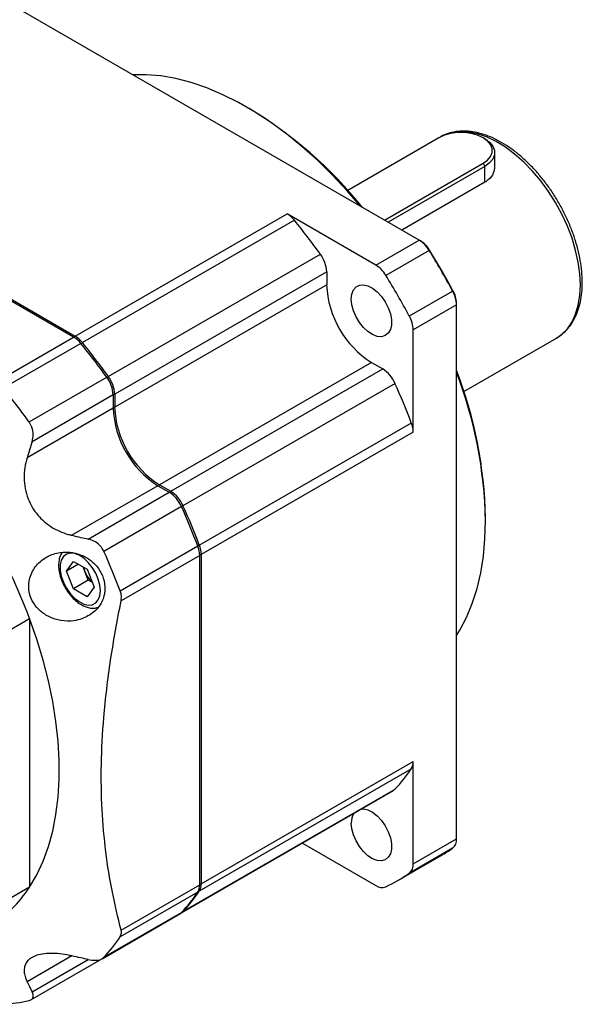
# Model space of a CAD drawing. Header units: millimetres. Extents: x 2079 to 3472, y 254 to 1156.
# Tile 4 of 7: x 2533 to 2639, y 515 to 701. Entities that reach past the tile are written whole.
import ezdxf

# ---------------------------------------------------------------- set-up
doc = ezdxf.new("R2010")
doc.units = ezdxf.units.MM
doc.layers.add('1轮廓实线层', color=7, linetype='Continuous')

msp = doc.modelspace()

# ---------------------------------------------------------------- linework, layer by layer
at = {"layer": '1轮廓实线层', "color": 0, "linetype": 'Continuous', "lineweight": 30}
for p, q in [((2608.27, 659.58), (2520.63, 710.17)), ((2576.05, 684.51), (2575.6, 684.77)), ((2612.02, 678.96), (2594.75, 668.99)), ((2612.28, 679.1), (2612.26, 679.09)), ((2620.74, 678.76), (2620.4, 678.96)), ((2622.61, 673.34), (2622.61, 676.15)), ((2601.73, 663.35), (2620.39, 674.13)), ((2620.39, 674.13), (2620.73, 673.54)), ((2542.82, 641.2), (2488.78, 672.39)), ((2489.06, 672.55), (2543.1, 641.36)), ((2620.73, 673.54), (2602.41, 662.96)), ((2620.73, 670.54), (2620.73, 673.54)), ((2620.73, 670.54), (2605.01, 661.46)), ((2543.1, 641.36), (2583.26, 664.54)), ((2600.06, 654.85), (2583.26, 664.54)), ((2584.65, 663.33), (2544.49, 640.14)), ((2600.06, 654.85), (2608.27, 659.58)), ((2608.55, 659.42), (2608.27, 659.58)), ((2549.39, 633.74), (2589.56, 656.93)), ((2610.17, 657.63), (2601.97, 652.89)), ((2610.17, 657.63), (2610.26, 657.66)), ((2590.76, 653.56), (2550.6, 630.37)), ((2590.76, 653.56), (2590.76, 651.08)), ((2590.76, 651.08), (2550.6, 627.9)), ((2606.42, 645.19), (2614.62, 649.92)), ((2614.62, 649.92), (2614.7, 649.98)), ((2615.36, 647.29), (2615.36, 647.62)), ((2615.36, 647.29), (2607.16, 642.56)), ((2615.36, 546.1), (2615.36, 647.29)), ((2607.16, 623.16), (2607.16, 642.56)), ((2527.92, 632.59), (2542.82, 641.2)), ((2542.96, 641.11), (2543.1, 641.36)), ((2544.24, 639.93), (2544.49, 640.14)), ((2616.76, 630.88), (2634.28, 641)), ((2544.2, 639.98), (2529.5, 631.49)), ((2599.25, 636.38), (2559.08, 613.2)), ((2599.25, 636.38), (2601.39, 635.15)), ((2561.23, 611.96), (2601.39, 635.15)), ((2534.39, 625.1), (2549.1, 633.59)), ((2549.13, 633.54), (2549.39, 633.74)), ((2603.71, 632.42), (2563.54, 609.23)), ((2550.31, 630.22), (2534.95, 621.36)), ((2550.3, 630.37), (2550.6, 630.37)), ((2550.31, 630.22), (2550.31, 627.74)), ((2550.6, 630.37), (2550.6, 627.9)), ((2550.31, 627.74), (2534.01, 618.33)), ((2550.31, 627.9), (2550.6, 627.9)), ((2566.63, 601.78), (2606.8, 624.97)), ((2607.16, 623.16), (2566.99, 599.97)), ((2558.8, 613.03), (2542.5, 603.62)), ((2558.8, 613.03), (2560.95, 611.78)), ((2558.94, 612.95), (2559.08, 613.2)), ((2559.08, 613.2), (2561.23, 611.96)), ((2545.6, 602.92), (2560.95, 611.78)), ((2561.08, 611.71), (2561.23, 611.96)), ((2563.26, 609.06), (2548.56, 600.57)), ((2563.24, 609.11), (2563.54, 609.23)), ((2620.85, 606.39), (2620.85, 606.92)), ((2551.64, 593.13), (2566.35, 601.62)), ((2566.33, 601.68), (2566.63, 601.78)), ((2566.71, 599.81), (2551.81, 591.21)), ((2566.71, 599.97), (2566.99, 599.97)), ((2566.71, 537.41), (2566.71, 599.81)), ((2566.99, 599.97), (2566.99, 537.57)), ((2541.47, 596.83), (2542.78, 598.69)), ((2543.73, 598.14), (2541.47, 596.83)), ((2542.78, 598.69), (2545.39, 597.18)), ((2544.95, 596.78), (2544.62, 597.62)), ((2545.39, 597.18), (2546.69, 593.81)), ((2542.78, 593.46), (2541.47, 596.83)), ((2545.6, 595.1), (2544.95, 596.78)), ((2545.6, 595.1), (2542.78, 593.46)), ((2545.39, 591.96), (2542.78, 593.46)), ((2546.69, 593.81), (2545.39, 591.96)), ((2546.37, 594.66), (2545.6, 595.1)), ((2524.29, 582), (2534.47, 587.87)), ((2534.47, 587.87), (2534.47, 536.94)), ((2566.99, 537.57), (2607.16, 560.76)), ((2607.16, 541.36), (2607.16, 560.76)), ((2606.8, 559.37), (2566.63, 536.18)), ((2563.23, 532.05), (2603.39, 555.24)), ((2563.54, 532.3), (2603.71, 555.49)), ((2549.77, 524.28), (2589.93, 547.46)), ((2590, 547.5), (2589.93, 547.46)), ((2586.16, 545.29), (2600.06, 537.26)), ((2607.16, 541.36), (2615.36, 546.1)), ((2614.62, 544.32), (2606.42, 539.59)), ((2604.24, 538.21), (2612.44, 542.95)), ((2551.81, 528.81), (2566.71, 537.41)), ((2566.71, 537.57), (2566.99, 537.57)), ((2534.47, 536.94), (2524.29, 531.06)), ((2566.35, 536.02), (2551.64, 527.53)), ((2566.47, 536.23), (2566.63, 536.18)), ((2548.2, 523.38), (2562.95, 531.89)), ((2548.56, 523.65), (2563.26, 532.14)), ((2563.44, 532.33), (2563.54, 532.3)), ((2542.47, 523.9), (2534.01, 519.02)), ((2534.73, 515.6), (2549.48, 524.11)), ((2534.95, 517.08), (2545.6, 523.23)), ((2549.54, 524.15), (2549.48, 524.11)), ((2549.86, 524.34), (2549.67, 524.23))]:
    msp.add_line(p, q, dxfattribs=at)
at = {"layer": '1轮廓实线层', "color": 0, "linetype": 'Continuous', "lineweight": 30, "flags": 128}
for points in [[(2597.19, 665.98), (2594.64, 668.93), (2591.86, 671.9), (2589, 674.69), (2586.08, 677.3), (2583.12, 679.71), (2580.12, 681.9), (2577.1, 683.88), (2574.08, 685.62), (2571.06, 687.13), (2568.07, 688.4), (2565.1, 689.41), (2562.18, 690.17), (2559.33, 690.68), (2556.54, 690.92), (2554, 690.91)], [(2620.39, 674.13), (2621.22, 674.73), (2621.8, 675.42), (2622.09, 676.16), (2622.09, 676.93), (2621.8, 677.67), (2621.22, 678.36), (2620.39, 678.96), (2619.36, 679.44), (2618.16, 679.77), (2616.87, 679.94), (2615.55, 679.94), (2614.25, 679.77), (2613.06, 679.44), (2612.02, 678.96)], [(2638.84, 651.07), (2638.73, 653.17), (2638.43, 655.37), (2637.93, 657.63), (2637.24, 659.92), (2636.37, 662.21), (2635.32, 664.47), (2634.12, 666.67), (2632.78, 668.79), (2631.31, 670.79), (2629.74, 672.66), (2628.09, 674.36), (2626.37, 675.87), (2624.61, 677.18), (2622.84, 678.26), (2621.07, 679.11), (2619.33, 679.71), (2617.64, 680.05), (2616.02, 680.13), (2614.5, 679.95), (2613.09, 679.51), (2612.28, 679.1)], [(2620.74, 678.76), (2621.63, 678.12), (2622.25, 677.37), (2622.57, 676.57), (2622.57, 675.74), (2622.25, 674.93), (2621.63, 674.19), (2620.73, 673.54)], [(2595.43, 648.39), (2595.53, 649.34), (2595.83, 650.13), (2596.32, 650.71), (2596.97, 651.04), (2597.73, 651.1), (2598.58, 650.91), (2599.47, 650.46), (2600.34, 649.77), (2601.16, 648.9), (2601.87, 647.88), (2602.44, 646.76), (2602.83, 645.62), (2603.04, 644.51), (2603.04, 643.48), (2602.83, 642.6), (2602.44, 641.92), (2601.87, 641.46), (2601.16, 641.26), (2600.34, 641.33), (2599.47, 641.65), (2598.58, 642.22), (2597.73, 643.01), (2596.97, 643.96), (2596.32, 645.04), (2595.83, 646.17), (2595.53, 647.31), (2595.43, 648.39)], [(2634.28, 641), (2635.32, 641.73), (2636.37, 642.78), (2637.24, 644.06), (2637.93, 645.55), (2638.43, 647.23), (2638.73, 649.08), (2638.84, 651.07)], [(2615.36, 584.62), (2615.98, 585.63), (2617.26, 588.07), (2618.34, 590.7), (2619.24, 593.52), (2619.94, 596.51), (2620.44, 599.66), (2620.75, 602.96), (2620.85, 606.39)], [(2542.17, 592.61), (2542.99, 591.73), (2543.86, 591.05), (2544.75, 590.6), (2545.59, 590.4), (2546.36, 590.47), (2547.01, 590.8), (2547.49, 591.37), (2547.8, 592.16), (2547.9, 593.12), (2547.8, 594.19), (2547.49, 595.33), (2547.01, 596.47), (2546.36, 597.54), (2545.59, 598.5), (2544.75, 599.28), (2543.86, 599.85), (2542.99, 600.18), (2542.17, 600.24), (2541.46, 600.04), (2540.89, 599.59), (2540.49, 598.9), (2540.29, 598.02), (2540.29, 597), (2540.49, 595.89), (2540.89, 594.74), (2541.46, 593.63), (2542.17, 592.61)], [(2534.47, 536.94), (2535.85, 539.3), (2537.05, 541.87), (2538.06, 544.63), (2538.87, 547.58), (2539.48, 550.7), (2539.89, 553.97), (2540.1, 557.38), (2540.1, 560.93), (2539.89, 564.58), (2539.48, 568.33), (2538.87, 572.15), (2538.06, 576.03), (2537.05, 579.96), (2535.85, 583.91), (2534.47, 587.87)], [(2603.71, 555.49), (2603.49, 555.3), (2603.39, 555.24)], [(2597.44, 551.8), (2597.73, 551.79), (2598.58, 551.6), (2599.47, 551.15), (2600.34, 550.46), (2601.16, 549.59), (2601.87, 548.57), (2602.44, 547.45), (2602.83, 546.31), (2603.04, 545.2), (2603.04, 544.17), (2602.83, 543.29), (2602.44, 542.61), (2601.87, 542.15), (2601.16, 541.95), (2600.34, 542.02), (2599.47, 542.34), (2598.58, 542.91), (2597.73, 543.7), (2596.97, 544.65), (2596.32, 545.73), (2595.83, 546.86), (2595.53, 548), (2595.43, 549.08), (2595.43, 549.08)], [(2563.26, 532.14), (2563.05, 531.96), (2562.95, 531.89)]]:
    msp.add_lwpolyline(points, dxfattribs=at)
at = {"layer": '1轮廓实线层', "color": 0, "linetype": 'Continuous', "lineweight": 30}
for centre, radius, start, end in [((2534.32, 614.99), 81.08, 38.7829, 59.0229), ((2580.59, 660.11), 5.18, 38.4045, 58.932), ((2479.98, 578.01), 135.03, 35.7629, 39.1857), ((2605.27, 654.75), 5.68, 30.4216, 58.1902), ((2605.85, 655.07), 5.11, 30.4218, 58.1901), ((2584.73, 653.3), 6.04, 2.4411, 36.8843), ((2468.52, 570.71), 166.2, 28.4654, 31.5346), ((2469.2, 571.1), 165.5, 28.4654, 31.5346), ((2597.07, 650.02), 5.68, 30.4216, 58.1902), ((2460.31, 565.97), 166.2, 28.4654, 31.5346), ((2609.05, 651.84), 18.31, 182.3869, 237.6131), ((2609.68, 647.12), 5.68, 1.8118, 29.5777), ((2610.25, 647.46), 5.12, 1.8118, 29.5777), ((2601.48, 642.38), 5.68, 1.8118, 29.5777), ((2540.15, 636.76), 5.18, 38.4045, 58.932), ((2540.43, 636.92), 5.18, 38.4045, 58.932), ((2439.82, 554.82), 135.03, 35.7629, 39.1857), ((2439.54, 554.66), 135.03, 35.7688, 39.1857), ((2598.15, 630.05), 6.04, 23.1149, 57.5604), ((2538.81, 605.35), 82.05, 1.0916, 21.1019), ((2538.05, 604.82), 82.81, 1.0876, 21.0034), ((2544.27, 629.96), 6.04, 2.4416, 36.89), ((2544.56, 630.11), 6.04, 2.4411, 36.8843), ((2424.84, 546.17), 135.03, 35.7688, 39.1857), ((2480.56, 576.98), 135.04, 20.8146, 24.2372), ((2568.61, 628.5), 18.32, 182.3869, 237.6132), ((2568.89, 628.66), 18.31, 182.3869, 237.6131), ((2601.98, 623.06), 5.18, 1.0703, 21.5953), ((2431.02, 549.06), 110.49, 20.5671, 39.4329), ((2557.71, 606.69), 6.04, 23.1092, 57.5599), ((2557.99, 606.86), 6.04, 23.1149, 57.5604), ((2440.12, 553.63), 135.04, 20.8146, 24.2312), ((2440.4, 553.8), 135.04, 20.8146, 24.2372), ((2561.53, 599.71), 5.18, 1.0703, 21.5953), ((2561.82, 599.88), 5.18, 1.0703, 21.5953), ((2425.41, 545.14), 135.04, 20.8146, 24.2312), ((2549.27, 598.48), 4.64, 191.3059, 201.4521), ((2549.87, 598.67), 5.27, 200.9904, 227.6882), ((2604.68, 560.66), 2.48, 328.534, 2.2369), ((2580.68, 576.98), 31.49, 316.9676, 326.0049), ((2598.64, 549.25), 3.22, 148.9992, 183.0033), ((2613.29, 545.92), 2.08, 309.869, 4.9639), ((2596.34, 570.83), 32.2, 300.0093, 304.5943), ((2605.09, 541.18), 2.08, 309.869, 4.9639), ((2588.22, 565.96), 32.04, 295.4054, 304.6054), ((2564.23, 537.31), 2.48, 328.534, 2.2369), ((2564.52, 537.48), 2.48, 328.534, 2.2369), ((2515.04, 549.37), 23.06, 300.3634, 327.3799), ((2540.23, 553.63), 31.5, 316.9839, 326.0045), ((2540.52, 553.79), 31.49, 316.9676, 326.0049), ((2601.25, 538.97), 2.08, 235.0381, 290.1426), ((2562.55, 533.22), 1.35, 292.7748, 317.1406), ((2525.53, 545.14), 31.5, 316.9839, 326.0045), ((2527.3, 546.16), 31.49, 274.0041, 283.0261)]:
    msp.add_arc(centre, radius, start, end, dxfattribs=at)
for points, knots in [([(2634.21, 640.98), (2634.53, 641.17), (2635.27, 641.6), (2636.25, 642.53), (2637.18, 643.7), (2637.93, 645.06), (2638.52, 646.59), (2638.94, 648.28), (2639.15, 649.95), (2639.2, 651.41), (2639.16, 652.92), (2639, 654.66), (2638.63, 656.78), (2638.08, 658.93), (2637.36, 661.09), (2636.49, 663.25), (2635.46, 665.36), (2634.3, 667.41), (2633.01, 669.39), (2631.61, 671.25), (2630.12, 672.99), (2628.55, 674.58), (2626.91, 676.01), (2625.23, 677.26), (2623.52, 678.31), (2621.8, 679.15), (2620.09, 679.76), (2618.41, 680.14), (2616.78, 680.28), (2615.22, 680.17), (2613.77, 679.8), (2612.76, 679.42), (2612.28, 679.09), (2612.21, 679.04)], [0, 0, 0, 0, 0.025823, 0.058607, 0.091512, 0.124766, 0.158465, 0.192568, 0.226954, 0.252598, 0.270909, 0.305501, 0.340064, 0.374587, 0.40907, 0.443521, 0.47795, 0.512369, 0.546791, 0.581226, 0.615686, 0.650185, 0.684735, 0.719348, 0.754026, 0.788763, 0.823519, 0.858204, 0.892684, 0.926801, 0.960435, 0.993595, 1, 1, 1, 1]), ([(2622.57, 673.55), (2622.53, 673.11), (2622.45, 672.16), (2621.64, 671.13), (2620.94, 670.68), (2620.73, 670.54)], [0, 0, 0, 0, 0.3804536, 0.8148068, 1, 1, 1, 1]), ([(2534.95, 621.36), (2535.05, 621.8), (2535.25, 622.69), (2535.02, 624.04), (2534.59, 624.77), (2534.39, 625.1)], [0, 0, 0, 0, 0.355465, 0.712315, 1, 1, 1, 1]), ([(2534.95, 621.36), (2534.81, 620.9), (2534.49, 619.89), (2534.18, 618.88), (2534.01, 618.33)], [0, 0, 0, 0, 0.453841, 1, 1, 1, 1]), ([(2534.01, 618.33), (2533.85, 617.7), (2533.52, 616.46), (2533.39, 614.49), (2533.59, 612.49), (2534.12, 610.61), (2534.95, 608.9), (2535.99, 607.45), (2537.22, 606.21), (2538.6, 605.18), (2540.13, 604.37), (2541.46, 603.87), (2542.26, 603.68), (2542.5, 603.62)], [0, 0, 0, 0, 0.103167, 0.206264, 0.310041, 0.413743, 0.507036, 0.600332, 0.6877, 0.775106, 0.8675, 0.959941, 1, 1, 1, 1]), ([(2542.5, 603.62), (2543.06, 603.49), (2544.09, 603.26), (2545.13, 603.03), (2545.6, 602.92)], [0, 0, 0, 0, 0.546158, 1, 1, 1, 1]), ([(2548.56, 600.57), (2548.35, 600.93), (2547.95, 601.64), (2546.96, 602.43), (2546.13, 602.79), (2545.67, 602.91), (2545.6, 602.92)], [0, 0, 0, 0, 0.310109, 0.619734, 0.943437, 1, 1, 1, 1]), ([(2544.36, 587.79), (2545.15, 588.15), (2546.34, 588.69), (2547.52, 589.93), (2548.4, 591.31), (2548.89, 593.22), (2548.59, 595.48), (2547.6, 597.4), (2546.12, 598.93), (2544.23, 600), (2541.99, 600.54), (2539.55, 600.36), (2537.57, 599.53), (2536.2, 598.42), (2535.34, 597.4), (2534.71, 596.23), (2534.25, 594.66), (2534.29, 592.72), (2535.14, 590.72), (2536.49, 589.17), (2538.28, 588.03), (2540.48, 587.36), (2542.61, 587.3), (2543.87, 587.65), (2544.36, 587.79)], [0, 0, 0, 0, 0.06269, 0.094276, 0.125839, 0.183067, 0.233178, 0.278795, 0.323471, 0.37025, 0.421466, 0.478543, 0.54126, 0.574066, 0.606853, 0.638018, 0.669147, 0.722545, 0.768024, 0.810735, 0.855594, 0.905955, 0.963451, 1, 1, 1, 1]), ([(2540.63, 600.32), (2540.55, 600.21), (2540.3, 599.87), (2540.07, 599.13), (2539.94, 598.14), (2540, 597.03), (2540.25, 595.86), (2540.68, 594.69), (2541.25, 593.57), (2541.76, 592.82), (2542.19, 592.27), (2542.66, 591.73), (2543.4, 591.03), (2544.36, 590.38), (2545.32, 589.95), (2546.24, 589.78), (2546.98, 589.79), (2547.38, 589.95), (2547.52, 590.01)], [0, 0, 0, 0, 0.031718, 0.100383, 0.172477, 0.247211, 0.322781, 0.398146, 0.473294, 0.544541, 0.558418, 0.598549, 0.674282, 0.750853, 0.828382, 0.897785, 0.963921, 1, 1, 1, 1]), ([(2551.81, 591.21), (2551.85, 591.59), (2551.93, 592.23), (2551.72, 592.87), (2551.64, 593.13)], [0, 0, 0, 0, 0.5942908, 1, 1, 1, 1]), ([(2551.81, 528.81), (2551.23, 531.19), (2550.07, 535.97), (2548.85, 543.59), (2548.11, 551.65), (2547.98, 560.16), (2548.39, 567.86), (2549.07, 574.51), (2550.05, 581.84), (2551.1, 587.46), (2551.81, 591.21)], [0, 0, 0, 0, 0.132814, 0.266634, 0.400426, 0.537333, 0.674247, 0.755435, 0.836626, 1, 1, 1, 1]), ([(2551.64, 527.53), (2551.75, 527.76), (2551.94, 528.15), (2551.85, 528.62), (2551.81, 528.81)], [0, 0, 0, 0, 0.593739, 1, 1, 1, 1]), ([(2542.5, 523.92), (2541.88, 524.05), (2540.64, 524.3), (2538.87, 524.43), (2537.24, 524.36), (2535.87, 524.07), (2534.81, 523.6), (2534.07, 522.99), (2533.62, 522.26), (2533.41, 521.43), (2533.47, 520.5), (2533.71, 519.67), (2533.94, 519.17), (2534.01, 519.02)], [0, 0, 0, 0, 0.103167, 0.206264, 0.310041, 0.413743, 0.507036, 0.600332, 0.6877, 0.775106, 0.8675, 0.959941, 1, 1, 1, 1]), ([(2545.6, 523.23), (2545.13, 523.33), (2544.09, 523.56), (2543.06, 523.8), (2542.5, 523.92)], [0, 0, 0, 0, 0.453842, 1, 1, 1, 1]), ([(2545.6, 523.23), (2546.03, 523.16), (2546.9, 523.02), (2547.96, 523.18), (2548.37, 523.51), (2548.56, 523.65)], [0, 0, 0, 0, 0.355467, 0.712315, 1, 1, 1, 1]), ([(2534.01, 519.02), (2534.18, 518.66), (2534.49, 518.02), (2534.81, 517.37), (2534.95, 517.08)], [0, 0, 0, 0, 0.546159, 1, 1, 1, 1]), ([(2534.39, 515.48), (2534.6, 515.56), (2535.02, 515.72), (2535.21, 516.26), (2535.11, 516.75), (2534.97, 517.04), (2534.95, 517.08)], [0, 0, 0, 0, 0.310109, 0.619733, 0.943437, 1, 1, 1, 1])]:
    msp.add_open_spline(points, degree=3, knots=knots, dxfattribs=at)

doc.saveas('drawing.dxf')
